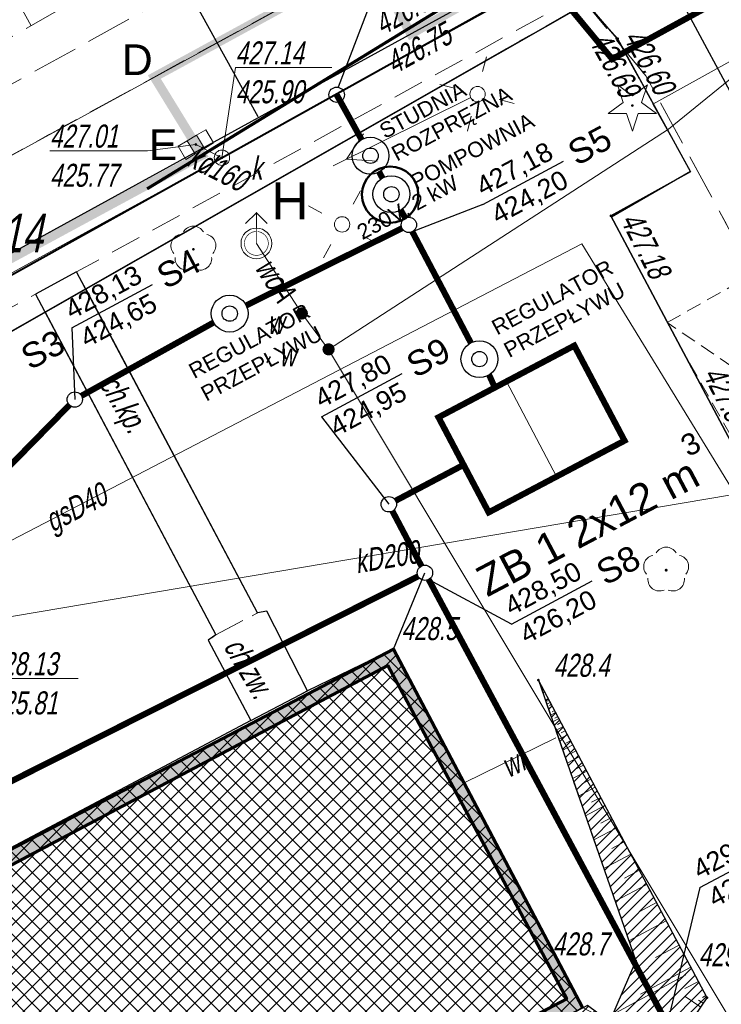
# Model space of a CAD drawing. Header units: metres. Extents: x 7408630 to 7411134, y 5569633 to 5570339.
# Tile 24 of 76: x 7410323 to 7410346, y 5570035 to 5570067. Entities that reach past the tile are written whole.
import ezdxf

# ---------------------------------------------------------------- set-up
doc = ezdxf.new("R2010")
doc.units = ezdxf.units.M
doc.header["$MEASUREMENT"] = 0
doc.set_wipeout_variables(frame=1)
for name, pattern in [('1.5_0.5', [2, 1.5, -0.5]), ('218-500', [1, 0.5, -0.5]), ('BUBZ01-500', [1.75, 1.25, -0.5]), ('DASHED', [0.75, 0.5, -0.25]), ('HIDDEN', [9.525, 6.35, -3.175]), ('KTCR02-500', [1.5, 1, -0.5]), ('KTPL01-500', [2, 1.5, -0.5]), ('mz1.0_0.5', [1.5, 1, -0.5]), ('mz1.25_0.5', [1.75, 1.25, -0.5])]:
    doc.linetypes.add(name, pattern=pattern)
doc.layers.add('0 PZT - BUDYNEK OBJĘTY OPRACOWANIEM HATCH', color=7, linetype='Continuous', true_color=0x0d0d0d)
doc.layers.add('0 PZT - SKARPY', color=7, linetype='Continuous', lineweight=30, true_color=0x395530)
doc.layers.add('0 PZT - skarpy hatch', color=7, linetype='Continuous', lineweight=5, true_color=0x517944)
for name, color, linetype, lineweight in [('211-Nr działki', 7, 'Continuous', 0), ('217-Granica konturu klasyfikcyjnego', 7, 'Continuous', 0), ('218-Granica użytku', 7, 'Continuous', 0), ('219-Linia granicy', 7, 'Continuous', 0), ('312-Budynek (powierzchnia)', 7, 'Continuous', 0), ('_Kan-deszczowa', 82, 'KANSAN_LINE', 25), ('_MPZP_linie zagospodarowania', 7, 'Continuous', 0), ('BUBZ01', 7, 'Continuous', 0), ('BUBZ01_1', 7, 'Continuous', 0), ('chodnik (powierzchnia)', 7, 'Continuous', 0), ('chodnik (powierzchnia)-Atr17', 7, 'Continuous', 0), ('drzewo iglaste (punkt)', 7, 'Continuous', 0), ('drzewo liściaste (punkt)', 7, 'Continuous', 0), ('EGBB01', 7, 'Continuous', 0), ('Granica', 112, 'Continuous', 80), ('hydrant (punkt)', 7, 'Continuous', 0), ('jezdnia (powierzchnia)', 7, 'Continuous', 0), ('kratka ściekowa (punkt)', 7, 'Continuous', 0), ('krawężnik (linia)', 7, 'Continuous', 0), ('KTKR01', 7, 'Continuous', 0), ('KTPL01', 7, 'Continuous', 0), ('latarnia na słupie lub maszcie (punkt)', 7, 'Continuous', 0), ('OBOP02_01', 7, 'Continuous', 0), ('Obrys', 2, 'Continuous', 60), ('Opis', 8, 'Continuous', 13), ('przewód gazowy (linia)', 7, 'Continuous', 0), ('przewód gazowy (linia)-Atr1', 7, 'Continuous', 0), ('przewód kanalizacyjny (linia)', 7, 'Continuous', 0), ('przewód kanalizacyjny (linia)-Atr1', 7, 'Continuous', 0), ('przewód wodociągowy (linia)', 7, 'Continuous', 0), ('przewód wodociągowy (linia)-Atr1', 7, 'Continuous', 0), ('punkt o określonej wysokości (sieć kanalizacyjna)', 7, 'Continuous', 0), ('punkt o określonej wysokości (sieć kanalizacyjna)-Atr2', 7, 'Continuous', 0), ('punkt o określonej wysokości (sieć kanalizacyjna)-Atr3', 7, 'Continuous', 0), ('RTPW01', 7, 'Continuous', 0), ('RTPW02', 7, 'Continuous', 0), ('SDRPK_420', 7, 'Continuous', 0), ('skarpa nieumocniona (powierzchnia)', 7, 'Continuous', 0), ('SUPE04', 7, 'Continuous', 0), ('SUSM01', 7, 'Continuous', 0), ('SUSM04_01_E', 7, 'Continuous', 0), ('słup (punkt)', 7, 'Continuous', 0), ('właz okrągły - siec kanalizacyjna (punkt)', 7, 'Continuous', 0), ('właz okrągły - siec kanalizacyjna (punkt)-Atr17', 7, 'Continuous', 0), ('zasuwa - siec wodociągowa (punkt)', 7, 'Continuous', 0), ('zasuwa - siec wodociągowa (punkt)-Atr17', 7, 'Continuous', 0)]:
    doc.layers.add(name, color=color, linetype=linetype, lineweight=lineweight)
doc.layers.add('_MAPA', color=7, linetype='Continuous')
doc.layers.add('FL_ZASILANIE_EL', color=212, linetype='Continuous', lineweight=50, plot=False)
doc.styles.add('ARIAL', font='tahoma.ttf')
doc.styles.get("Standard").update_dxf_attribs({"font": 'arial.ttf'})
doc.styles.add('Style-WORKING_1250 I 0.20944', font='WORKING_1250.shx', dxfattribs={"oblique": 12})
doc.linetypes.add('KANSAN_LINE', pattern='A,0.5,-0.2,["KS",ARIAL,S=0.1,R=0,X=-0.1,Y=-0.05],-0.25', length=0.95)

# ---------------------------------------------------------------- blocks, each defined once
blk = doc.blocks.new('513_1')
at = {"layer": 'hydrant (punkt)', "color": 7, "linetype": 'Continuous', "lineweight": 13}
for p, q in [((0, 10), (-3.54, 6.46)), ((0, 5), (0, 10)), ((0, 10), (3.54, 6.46))]:
    blk.add_line(p, q, dxfattribs=at)
blk.add_circle((0, 0), 5, dxfattribs=at)
blk = doc.blocks.new('515_2')
at = {"layer": 'latarnia na słupie lub maszcie (punkt)', "color": 7, "linetype": 'Continuous', "lineweight": 13}
for p, q in [((0, 7.5), (0, 12.5)), ((7.5, 0), (12.5, 0)), ((-12.5, 0), (-7.5, 0)), ((0, -12.5), (0, -7.5))]:
    blk.add_line(p, q, dxfattribs=at)
blk = doc.blocks.new('921_1')
at = {"layer": 'drzewo iglaste (punkt)', "linetype": 'Continuous', "lineweight": 13}
h = blk.add_hatch(color=96, dxfattribs=at)
edge = h.paths.add_edge_path()
edge.add_arc((0, 0), 0.45, 0, 360)
at = {"layer": 'drzewo iglaste (punkt)', "color": 96, "linetype": 'Continuous', "lineweight": 13}
for p, q in [((-4.87, 6.71), (-3.01, 0.98)), ((0.01, 3.17), (-4.87, 6.71)), ((4.88, 6.7), (0.01, 3.17)), ((3.02, 0.97), (4.88, 6.7)), ((-3.01, 0.98), (-7.89, -2.56)), ((7.89, -2.57), (3.02, 0.97)), ((-7.89, -2.56), (-1.86, -2.56)), ((-1.86, -2.56), (0, -8.3)), ((0, -8.3), (1.87, -2.57)), ((1.87, -2.57), (7.89, -2.57))]:
    blk.add_line(p, q, dxfattribs=at)
blk = doc.blocks.new('922_1')
at = {"layer": 'drzewo liściaste (punkt)', "linetype": 'Continuous', "lineweight": 13}
h = blk.add_hatch(color=96, dxfattribs=at)
edge = h.paths.add_edge_path()
edge.add_arc((0, 0), 0.45, 0, 360)
at = {"layer": 'drzewo liściaste (punkt)', "color": 96, "linetype": 'Continuous', "lineweight": 13}
for centre, start, end in [((0, 3.75), 30.147, 149.853), ((-3.57, 1.16), 102.147, 221.853), ((3.57, 1.16), 318.147, 77.853), ((-2.2, -3.03), 174.147, 293.853), ((2.2, -3.03), 246.147, 5.853)]:
    blk.add_arc(centre, 3.75, start, end, dxfattribs=at)
blk = doc.blocks.new('510_1')
at = {"layer": 'słup (punkt)', "color": 7, "linetype": 'Continuous', "lineweight": 13}
blk.add_circle((0, 0), 2.5, dxfattribs=at)
blk = doc.blocks.new('US05_1')
at = {"layer": 'kratka ściekowa (punkt)', "color": 7, "linetype": 'Continuous', "lineweight": 13}
for p, q in [((-5.25, -2.5), (-5.25, 2.5)), ((-5.25, 2.5), (-1.75, 2.5)), ((-1.75, -2.5), (-1.75, 2.5)), ((-1.75, 2.5), (1.75, 2.5)), ((1.75, -2.5), (1.75, 2.5)), ((1.75, 2.5), (5.25, 2.5)), ((5.25, -2.5), (5.25, 2.5)), ((-5.25, -2.5), (-1.75, -2.5)), ((-1.75, -2.5), (1.75, -2.5)), ((1.75, -2.5), (5.25, -2.5))]:
    blk.add_line(p, q, dxfattribs=at)
blk = doc.blocks.new('US22_1')
at = {"layer": 'właz okrągły - siec kanalizacyjna (punkt)', "color": 7, "linetype": 'Continuous', "lineweight": 13}
blk.add_circle((0, 0), 2.5, dxfattribs=at)
blk = doc.blocks.new('PW01_1')
at = {"layer": 'punkt o określonej wysokości (sieć kanalizacyjna)', "linetype": 'Continuous', "lineweight": 13}
h = blk.add_hatch(color=36, dxfattribs=at)
edge = h.paths.add_edge_path()
edge.add_arc((0, 0), 0.45, 0, 360)
blk = doc.blocks.new('510_3')
at = {"color": 7, "linetype": 'Continuous', "lineweight": 13}
blk.add_wipeout([(0.25, 0), (0.25, 0.016), (0.248, 0.031), (0.246, 0.047), (0.242, 0.062), (0.238, 0.077), (0.232, 0.092), (0.226, 0.106), (0.219, 0.12), (0.211, 0.134), (0.202, 0.147), (0.193, 0.159), (0.182, 0.171), (0.171, 0.182), (0.159, 0.193), (0.147, 0.202), (0.134, 0.211), (0.12, 0.219), (0.106, 0.226), (0.092, 0.232), (0.077, 0.238), (0.062, 0.242), (0.047, 0.246), (0.031, 0.248), (0.016, 0.25), (0, 0.25), (-0.016, 0.25), (-0.031, 0.248), (-0.047, 0.246), (-0.062, 0.242), (-0.077, 0.238), (-0.092, 0.232), (-0.106, 0.226), (-0.12, 0.219), (-0.134, 0.211), (-0.147, 0.202), (-0.159, 0.193), (-0.171, 0.182), (-0.182, 0.171), (-0.193, 0.159), (-0.202, 0.147), (-0.211, 0.134), (-0.219, 0.12), (-0.226, 0.106), (-0.232, 0.092), (-0.238, 0.077), (-0.242, 0.062), (-0.246, 0.047), (-0.248, 0.031), (-0.25, 0.016), (-0.25, 0), (-0.25, -0.016), (-0.248, -0.031), (-0.246, -0.047), (-0.242, -0.062), (-0.238, -0.077), (-0.232, -0.092), (-0.226, -0.106), (-0.219, -0.12), (-0.211, -0.134), (-0.202, -0.147), (-0.193, -0.159), (-0.182, -0.171), (-0.171, -0.182), (-0.159, -0.193), (-0.147, -0.202), (-0.134, -0.211), (-0.12, -0.219), (-0.106, -0.226), (-0.092, -0.232), (-0.077, -0.238), (-0.062, -0.242), (-0.047, -0.246), (-0.031, -0.248), (-0.016, -0.25), (0, -0.25), (0.016, -0.25), (0.031, -0.248), (0.047, -0.246), (0.062, -0.242), (0.077, -0.238), (0.092, -0.232), (0.106, -0.226), (0.12, -0.219), (0.134, -0.211), (0.147, -0.202), (0.159, -0.193), (0.171, -0.182), (0.182, -0.171), (0.193, -0.159), (0.202, -0.147), (0.211, -0.134), (0.219, -0.12), (0.226, -0.106), (0.232, -0.092), (0.238, -0.077), (0.242, -0.062), (0.246, -0.047), (0.248, -0.031)], dxfattribs=at).dxf.layer = 'SUSM04_01_E'
at = {"layer": 'SUSM04_01_E', "color": 7, "linetype": 'Continuous', "lineweight": 13}
blk.add_circle((0, 0), 0.25, dxfattribs=at)
blk = doc.blocks.new('SUSM01')
at = {"layer": 'SUSM01', "color": 7, "linetype": 'Continuous', "lineweight": 13}
for p, q in [((-0.543, 0.545), (-0.897, 0.899)), ((0.517, 0.545), (0.871, 0.899)), ((-0.897, -0.869), (-0.543, -0.515)), ((0.871, -0.869), (0.517, -0.515))]:
    blk.add_line(p, q, dxfattribs=at)
blk = doc.blocks.new('SUPE04_1')
at = {"layer": 'SUPE04', "color": 1, "linetype": 'Continuous', "lineweight": 13}
blk.add_line((5.25, 0), (0.25, 0), dxfattribs=at)
at = {"layer": 'SUPE04', "color": 1, "linetype": 'Continuous', "lineweight": 13, "flags": 128}
blk.add_lwpolyline([(3.9, 0.5), (4.766, 0), (3.9, -0.5)], dxfattribs=at)
blk = doc.blocks.new('OBOP02_01')
at = {"layer": 'OBOP02_01', "linetype": 'Continuous', "lineweight": 13}
h = blk.add_hatch(color=96, dxfattribs=at)
edge = h.paths.add_edge_path()
edge.add_arc((0, 0), 0.05, 0, 360)
at = {"layer": 'OBOP02_01', "color": 96, "linetype": 'Continuous', "lineweight": 13}
for centre, start, end in [((0, 0.375), 30.1471, 149.8529), ((-0.357, 0.116), 102.1471, 221.8529), ((0.357, 0.116), 318.1471, 77.8529), ((-0.22, -0.303), 174.1472, 293.8529), ((0.22, -0.303), 246.1471, 5.8529)]:
    blk.add_arc(centre, 0.375, start, end, dxfattribs=at)
blk = doc.blocks.new('RTPW02')
at = {"layer": 'RTPW02', "linetype": 'Continuous', "lineweight": 13}
h = blk.add_hatch(color=7, dxfattribs=at)
edge = h.paths.add_edge_path()
edge.add_arc((0, 0), 0.045, 0, 360)
blk = doc.blocks.new('RTPW01')
at = {"layer": 'RTPW01', "linetype": 'Continuous', "lineweight": 13}
h = blk.add_hatch(color=7, dxfattribs=at)
edge = h.paths.add_edge_path()
edge.add_arc((0, 0), 0.045, 0, 360)
blk = doc.blocks.new('US25_1')
at = {"layer": 'zasuwa - siec wodociągowa (punkt)', "linetype": 'Continuous', "lineweight": 13}
h = blk.add_hatch(color=7, dxfattribs=at)
edge = h.paths.add_edge_path()
edge.add_arc((0, 0), 2, 0, 360)
blk = doc.blocks.new('A$C92b4fa8d')
at = {"layer": '217-Granica konturu klasyfikcyjnego', "color": 3, "linetype": '1.5_0.5', "lineweight": 13, "flags": 128}
for points in [[(180.83, 144.37), (110.13, 105.69)], [(141.27, 117.44), (112.67, 101.11)], [(143.22, 115.08), (141.27, 117.44)], [(152.03, 98.81), (143.22, 115.08)]]:
    blk.add_lwpolyline(points, dxfattribs=at)
at = {"layer": '218-Granica użytku', "color": 7, "linetype": '218-500', "lineweight": 13, "flags": 128}
for points in [[(180.83, 144.37), (110.13, 105.69)], [(141.27, 117.44), (112.67, 101.11)], [(143.22, 115.08), (141.27, 117.44)], [(152.03, 98.81), (143.22, 115.08)]]:
    blk.add_lwpolyline(points, dxfattribs=at)
at = {"layer": '219-Linia granicy', "color": 96, "linetype": 'Continuous', "lineweight": 13, "flags": 128}
for points in [[(190.25, 149.52), (110.13, 105.69)], [(178.06, 138.43), (112.67, 101.11)]]:
    blk.add_lwpolyline(points, dxfattribs=at)
at = {"layer": '312-Budynek (powierzchnia)', "color": 7, "linetype": 'Continuous', "lineweight": 53, "flags": 128}
blk.add_lwpolyline([(116.48, 86.72), (135, 96.41)], dxfattribs=at)
at = {"layer": 'BUBZ01', "color": 7, "linetype": 'BUBZ01-500', "lineweight": 13, "flags": 128}
for points in [[(139.72, 95.4), (142.89, 86.26), (142.04, 84.27), (141.16, 84.74), (125.45, 76.45), (128.1, 71.38), (129.914, 72.244)], [(139.72, 95.4), (145.21, 85.06), (143.61, 82.69), (139.4, 80.32), (128.92, 74.37), (129.914, 72.244)]]:
    blk.add_lwpolyline(points, dxfattribs=at)
at = {"layer": 'BUBZ01_1', "color": 7, "linetype": 'Continuous', "lineweight": 13}
for p, q in [((139.869, 95.057), (139.895, 95.071)), ((139.943, 94.758), (140.035, 94.807)), ((139.992, 94.616), (140.105, 94.676)), ((140.018, 94.714), (140.07, 94.741)), ((140.078, 94.577), (140.14, 94.61)), ((140.041, 94.473), (140.175, 94.544)), ((140.116, 94.259), (140.279, 94.346)), ((140.168, 94.371), (140.245, 94.412)), ((140.19, 94.045), (140.384, 94.149)), ((140.257, 94.166), (140.349, 94.215)), ((140.347, 93.96), (140.454, 94.017)), ((140.289, 93.76), (140.524, 93.885)), ((140.388, 93.475), (140.664, 93.622)), ((140.466, 93.686), (140.594, 93.754)), ((140.615, 93.343), (140.769, 93.424)), ((140.511, 93.118), (140.839, 93.292)), ((140.765, 93), (140.944, 93.095)), ((140.66, 92.691), (141.049, 92.897)), ((140.833, 92.192), (141.294, 92.436)), ((140.974, 92.52), (141.189, 92.634)), ((141.183, 92.04), (141.433, 92.173)), ((141.031, 91.621), (141.573, 91.909)), ((141.451, 91.422), (141.748, 91.58)), ((141.253, 90.98), (141.888, 91.317)), ((141.75, 90.737), (142.098, 90.922)), ((141.525, 90.195), (142.273, 90.592)), ((142.108, 89.914), (142.517, 90.131)), ((141.847, 89.268), (142.727, 89.736)), ((142.526, 88.954), (143.007, 89.209)), ((142.218, 88.199), (143.252, 88.748)), ((143.003, 87.856), (143.566, 88.155)), ((142.663, 86.916), (143.881, 87.563)), ((143.53, 86.363), (144.301, 86.772)), ((143.041, 85.175), (144.685, 86.048)), ((144.492, 85.354), (144.93, 85.587)), ((144.499, 85.098), (145.005, 84.756)), ((144.935, 84.98), (145.087, 84.878)), ((145.065, 85.068), (145.175, 85.126))]:
    blk.add_line(p, q, dxfattribs=at)
at = {"layer": 'chodnik (powierzchnia)', "color": 7, "linetype": 'mz1.0_0.5', "lineweight": 13, "flags": 128}
blk.add_lwpolyline([(137.39, 117.44), (123.95, 110.06), (111.89, 103.44), (107.52, 101.01), (93.44, 93.3), (81.3, 86.64), (80.46, 86.16), (76.5, 83.98), (73.01, 82.06), (70.09, 80.48), (69.27, 79.32), (69.13, 78.22), (73.77, 80.74), (77.26, 82.67), (82.06, 85.32), (94.02, 91.89), (108.26, 99.7), (112.61, 102.15), (124.68, 108.69), (141.07, 117.69)], dxfattribs=at)
for points in [[(129.22, 96.87), (130.58, 97.59), (124.69, 108.7), (123.35, 107.97), (129.22, 96.87)], [(130.36, 94.08), (132.2, 95.06), (130.88, 97.65), (130.58, 97.59), (129.22, 96.87), (128.97, 96.7), (130.36, 94.08)]]:
    blk.add_lwpolyline(points, close=True, dxfattribs=at)
at = {"layer": 'EGBB01', "color": 7, "linetype": 'Continuous', "lineweight": 53, "flags": 128}
blk.add_lwpolyline([(135, 96.41), (141.16, 84.74)], dxfattribs=at)
at = {"layer": 'jezdnia (powierzchnia)', "color": 7, "linetype": '1.5_0.5', "lineweight": 13, "flags": 128}
blk.add_lwpolyline([(137.39, 117.44), (123.95, 110.06), (111.89, 103.44), (107.52, 101.01), (93.44, 93.3), (81.3, 86.64), (80.46, 86.16), (76.24, 89.54), (96.81, 100.75), (116.57, 111.49), (141.7, 125.38), (162.65, 136.82), (173.81, 142.88), (190.06, 151.83), (205.87, 160.5)], dxfattribs=at)
at = {"layer": 'krawężnik (linia)', "color": 7, "linetype": 'Continuous', "lineweight": 30, "flags": 128}
blk.add_lwpolyline([(69.13, 78.22), (69.27, 79.32), (70.09, 80.48), (73.01, 82.06), (76.5, 83.98), (80.46, 86.16), (81.3, 86.64), (93.44, 93.3), (107.52, 101.01), (111.89, 103.44), (123.95, 110.06), (137.39, 117.44)], dxfattribs=at)
at = {"layer": 'KTKR01', "color": 7, "linetype": 'Continuous', "lineweight": 30}
blk.add_line((141.07, 117.69), (142.27, 116.29), dxfattribs=at)
at = {"layer": 'KTPL01', "color": 7, "linetype": 'KTPL01-500', "lineweight": 13, "flags": 128}
blk.add_lwpolyline([(142.27, 116.29), (144.67, 111.96), (142.08, 110.52), (146.35, 102.47), (149.05, 103.89), (150.11, 101.86)], dxfattribs=at)
at = {"layer": 'przewód gazowy (linia)', "color": 40, "linetype": 'Continuous', "lineweight": 13, "flags": 128}
blk.add_lwpolyline([(90.84, 83.46), (141.14, 109.61), (148.31, 97.9), (151.72, 91.37), (152.56, 84.36), (171.91, 48.43)], dxfattribs=at)
at = {"layer": 'przewód kanalizacyjny (linia)', "color": 36, "linetype": 'Continuous', "lineweight": 13, "flags": 128}
for points in [[(94.71, 93.4), (129.42, 112.41), (164.07, 131.58), (198.51, 150.56), (234.37, 170.01), (237.715, 171.884)], [(129.42, 112.41), (128.57, 112.84)], [(148.32, 101.82), (121.08, 97.22)]]:
    blk.add_lwpolyline(points, dxfattribs=at)
at = {"layer": 'przewód wodociągowy (linia)', "color": 5, "linetype": 'Continuous', "lineweight": 13, "flags": 128}
for points in [[(132.89, 106.17), (143.96, 113.34), (149.1, 117.52), (167.62, 130.23), (188.24, 141.85), (195.5, 146.15), (205.9, 131.81), (202.68, 129.11)], [(132.89, 106.17), (132.02, 107.34), (130.54, 109.62)], [(132.89, 106.17), (156.01, 67.6), (156.76, 66.33), (157.07, 65.8), (168.53, 44.91)], [(137.301, 92.052), (140.29, 93.52)]]:
    blk.add_lwpolyline(points, dxfattribs=at)
at = {"layer": 'punkt o określonej wysokości (sieć kanalizacyjna)-Atr2', "color": 7, "lineweight": 13, "flags": 128}
for points in [[(129.42, 112.41), (129.86, 115.35), (133.001, 115.35)], [(128.57, 112.84), (127, 112.63), (123.817, 112.63)], [(121.08, 97.22), (121.85, 95.45), (124.736, 95.45)]]:
    blk.add_lwpolyline(points, dxfattribs=at)
at = {"layer": 'skarpa nieumocniona (powierzchnia)', "color": 7, "linetype": 'Continuous', "lineweight": 13}
blk.add_line((123.21, 116.71), (122.86, 117.33), dxfattribs=at)
at = {"layer": 'skarpa nieumocniona (powierzchnia)', "color": 7, "linetype": 'mz1.25_0.5', "lineweight": 13, "flags": 128}
blk.add_lwpolyline([(212.1, 164.25), (189.89, 152.26), (161.23, 137.08), (134.59, 123.22), (109.23, 108.72), (82.2, 93.43), (67.91, 85.34), (66.56, 86.71), (64.73, 89.68), (68.11, 87.69), (81.19, 94.77), (108.53, 110.18), (134.12, 124.4), (160.35, 138.55), (189.38, 154.43), (211.31, 165.41), (212.1, 164.25)], close=True, dxfattribs=at)
at = {"layer": 'skarpa nieumocniona (powierzchnia)', "color": 7, "linetype": 'Continuous', "lineweight": 13, "flags": 128}
blk.add_lwpolyline([(140.66, 93.62), (140.65, 93.61)], dxfattribs=at)
at = {"layer": 'drzewo iglaste (punkt)', "color": 96, "linetype": 'Continuous', "lineweight": 13, "xscale": 0.1, "yscale": 0.1, "zscale": 0.1}
blk.add_blockref('921_1', (142.78, 114.11), dxfattribs=at)
at = {"layer": 'drzewo liściaste (punkt)', "color": 96, "linetype": 'Continuous', "lineweight": 13, "xscale": 0.1, "yscale": 0.1, "zscale": 0.1}
blk.add_blockref('922_1', (128.49, 109.43), dxfattribs=at)
at = {"layer": 'hydrant (punkt)', "color": 7, "linetype": 'Continuous', "lineweight": 13, "xscale": 0.1, "yscale": 0.1, "zscale": 0.1}
blk.add_blockref('513_1', (130.54, 109.62), dxfattribs=at)
at = {"layer": 'kratka ściekowa (punkt)', "color": 7, "linetype": 'Continuous', "lineweight": 13, "xscale": 0.1, "yscale": 0.1, "zscale": 0.1, "rotation": 30.801}
blk.add_blockref('US05_1', (128.57, 112.84), dxfattribs=at)
at = {"layer": 'latarnia na słupie lub maszcie (punkt)', "color": 7, "linetype": 'Continuous', "lineweight": 13, "xscale": 0.1, "yscale": 0.1, "zscale": 0.1, "rotation": 331.1369999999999}
blk.add_blockref('515_2', (133.33, 110.24), dxfattribs=at)
at = {"layer": 'OBOP02_01', "color": 96, "linetype": 'Continuous', "lineweight": 13}
blk.add_blockref('OBOP02_01', (143.88, 98.98), dxfattribs=at)
at = {"layer": 'punkt o określonej wysokości (sieć kanalizacyjna)', "color": 36, "linetype": 'Continuous', "lineweight": 13, "xscale": 0.1, "yscale": 0.1, "zscale": 0.1}
for p in [(128.57, 112.84), (129.42, 112.41)]:
    blk.add_blockref('PW01_1', p, dxfattribs=at)
at = {"layer": 'RTPW01', "color": 7, "linetype": 'Continuous', "lineweight": 13}
for p in [(135, 96.41), (139.72, 95.4), (142.89, 86.26), (145.21, 85.06)]:
    blk.add_blockref('RTPW01', p, dxfattribs=at)
at = {"layer": 'RTPW02', "color": 7, "linetype": 'Continuous', "lineweight": 13}
for p in [(142.27, 116.29), (142.3, 116.29), (142.08, 110.52)]:
    blk.add_blockref('RTPW02', p, dxfattribs=at)
at = {"layer": 'słup (punkt)', "color": 7, "linetype": 'Continuous', "lineweight": 13, "xscale": 0.1, "yscale": 0.1, "zscale": 0.1}
blk.add_blockref('510_1', (133.33, 110.24), dxfattribs=at)
at = {"layer": 'właz okrągły - siec kanalizacyjna (punkt)', "color": 7, "linetype": 'Continuous', "lineweight": 13, "xscale": 0.1, "yscale": 0.1, "zscale": 0.1}
blk.add_blockref('US22_1', (129.42, 112.41), dxfattribs=at)
at = {"layer": 'zasuwa - siec wodociągowa (punkt)', "color": 7, "linetype": 'Continuous', "lineweight": 13, "xscale": 0.1, "yscale": 0.1, "zscale": 0.1}
for p in [(132.02, 107.34), (132.89, 106.17)]:
    blk.add_blockref('US25_1', p, dxfattribs=at)
at = {"layer": '211-Nr działki', "color": 96, "linetype": 'Continuous', "lineweight": 13, "insert": (119.232, 109.316), "char_height": 1.25, "attachment_point": 7, "line_spacing_factor": 0.6}
blk.add_mtext('\\FWORKING_1250;\\Q12;\\H1x;\\W0.72;1110/14', dxfattribs=at)
at = {"layer": 'chodnik (powierzchnia)-Atr17', "color": 7, "lineweight": 13, "char_height": 0.75, "attachment_point": 7, "line_spacing_factor": 0.6}
for s, insert, rotation in [('\\FWORKING_1250;\\Q12;\\H1x;\\W0.725;ch.kp.', (125.215, 104.933), 300.512), ('\\FWORKING_1250;\\Q12;\\H1x;\\W0.725;ch.zw.', (129.444, 96.493), 300.411)]:
    blk.add_mtext(s, dxfattribs=dict(at, insert=insert, rotation=rotation))
at = {"layer": 'przewód gazowy (linia)-Atr1', "color": 7, "lineweight": 13, "insert": (123.778, 100.439), "char_height": 0.75, "attachment_point": 4, "rotation": 27.469, "line_spacing_factor": 0.6}
blk.add_mtext('\\FWORKING_1250;\\Q12;\\H1x;\\W0.725;gsD40', dxfattribs=at)
at = {"layer": 'przewód kanalizacyjny (linia)-Atr1', "color": 36, "lineweight": 13, "char_height": 0.75, "line_spacing_factor": 0.6}
for s, insert, attachment_point, rotation in [('\\FWORKING_1250;\\Q12;\\H1x;\\W0.725;kd160', (128.57, 112.84), 1, 333.166), ('\\FWORKING_1250;\\Q12;\\H1x;\\W0.725;kD200', (133.751, 99.237), 4, 9.585)]:
    blk.add_mtext(s, dxfattribs=dict(at, insert=insert, attachment_point=attachment_point, rotation=rotation))
at = {"layer": 'przewód wodociągowy (linia)-Atr1', "color": 5, "lineweight": 13, "char_height": 0.75, "attachment_point": 4, "line_spacing_factor": 0.6}
for s, insert, rotation in [('\\FWORKING_1250;\\Q12;\\H1x;\\W0.725;woA', (130.775, 109.032), 302.989), ('\\FWORKING_1250;\\Q12;\\H1x;\\W0.725;wl', (138.575, 92.538), 26.159)]:
    blk.add_mtext(s, dxfattribs=dict(at, insert=insert, rotation=rotation))
at = {"layer": 'punkt o określonej wysokości (sieć kanalizacyjna)-Atr2', "color": 36, "lineweight": 13, "char_height": 0.75, "attachment_point": 7, "line_spacing_factor": 0.6}
for s, insert in [('\\FWORKING_1250;\\Q12;\\H1x;\\W0.725;427.14', (129.86, 115.447)), ('\\FWORKING_1250;\\Q12;\\H1x;\\W0.725;427.01', (123.817, 112.728)), ('\\FWORKING_1250;\\Q12;\\H1x;\\W0.725;428.13', (121.85, 95.548))]:
    blk.add_mtext(s, dxfattribs=dict(at, insert=insert))
at = {"layer": 'punkt o określonej wysokości (sieć kanalizacyjna)-Atr3', "color": 36, "lineweight": 13, "char_height": 0.75, "attachment_point": 7, "line_spacing_factor": 0.6}
for s, insert in [('\\FWORKING_1250;\\Q12;\\H1x;\\W0.725;425.90', (129.86, 114.172)), ('\\FWORKING_1250;\\Q12;\\H1x;\\W0.725;425.77', (123.817, 111.452)), ('\\FWORKING_1250;\\Q12;\\H1x;\\W0.725;425.81', (121.85, 94.273))]:
    blk.add_mtext(s, dxfattribs=dict(at, insert=insert))
at = {"layer": 'RTPW01', "color": 7, "linetype": 'Continuous', "lineweight": 13, "style": 'Style-WORKING_1250 I 0.20944', "oblique": 12, "width": 0.725}
for s, p in [('428.5', (135.259, 96.702)), ('428.4', (140.212, 95.508)), ('428.7', (140.184, 86.434)), ('429.6', (144.933, 86.081))]:
    blk.add_text(s, height=0.75, dxfattribs=at).set_placement(p)
at = {"layer": 'RTPW02', "color": 7, "linetype": 'Continuous', "lineweight": 13, "style": 'Style-WORKING_1250 I 0.20944', "oblique": 12, "width": 0.725}
for s, rotation, p in [('426.60', 28.7715, (134.647, 116.383)), ('426.75', 28.7715, (135.028, 115.112)), ('426.69', 298.9984, (141.337, 116.234)), ('426.60', 298.9984, (142.468, 116.332)), ('427.18', 296.9111, (142.375, 110.387)), ('427.89', 296.9111, (145.054, 105.371))]:
    blk.add_text(s, height=0.75, rotation=rotation, dxfattribs=at).set_placement(p)
at = {"layer": 'właz okrągły - siec kanalizacyjna (punkt)-Atr17', "color": 7, "lineweight": 13, "insert": (130.36, 111.7), "char_height": 0.75, "attachment_point": 7, "line_spacing_factor": 0.6}
blk.add_mtext('\\FWORKING_1250;\\Q12;\\H1x;\\W0.725;k', dxfattribs=at)
at = {"layer": 'zasuwa - siec wodociągowa (punkt)-Atr17', "color": 7, "lineweight": 13, "char_height": 0.75, "attachment_point": 7, "line_spacing_factor": 0.6}
for insert in [(130.9, 106.67), (131.29, 105.62)]:
    blk.add_mtext('\\FWORKING_1250;\\Q12;\\H1x;\\W0.725;w', dxfattribs=dict(at, insert=insert))
at = {"layer": 'SUSM04_01_E', "color": 7, "linetype": 'Continuous', "lineweight": 13}
blk.add_blockref('510_3', (137.74, 114.48), dxfattribs=at)
at = {"layer": '_MPZP_linie zagospodarowania', "color": 212, "linetype": 'Continuous', "lineweight": 40, "flags": 128}
blk.add_lwpolyline([(-33.636, 36.641), (21.41, 58.657), (56.431, 72.334), (68.81, 78.645), (239.951, 174.025)], dxfattribs=at)
at = {"layer": 'SUPE04', "color": 1, "linetype": 'Continuous', "lineweight": 13, "rotation": 206.4263512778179}
blk.add_blockref('SUPE04_1', (137.74, 114.48), dxfattribs=at)
at = {"layer": 'SUSM01', "color": 7, "linetype": 'Continuous', "lineweight": 13, "rotation": 30.71296987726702}
blk.add_blockref('SUSM01', (137.74, 114.48), dxfattribs=at)
blk = doc.blocks.new('MIEJSCE POSTOJOWE')
at = {"layer": 'SDRPK_420', "color": 7, "linetype": 'DASHED', "lineweight": 13}
blk.add_lwpolyline([(7390925.942, 5525336.927), (7390925.942, 5525339.427), (7390930.942, 5525339.427), (7390930.942, 5525336.927)], close=True, dxfattribs=at)
for points in [[(7390925.942, 5525339.427), (7390930.942, 5525336.927)], [(7390925.942, 5525336.927), (7390930.942, 5525339.427)]]:
    blk.add_lwpolyline(points, dxfattribs=at)

msp = doc.modelspace()

# ---------------------------------------------------------------- hatches: boundary and pattern name
at = {"layer": '0 PZT - BUDYNEK OBJĘTY OPRACOWANIEM HATCH', "linetype": 'Continuous', "lineweight": 13}
h = msp.add_hatch(dxfattribs=at)
h.set_pattern_fill('ANSI37', color=256, scale=3)
h.set_pattern_definition([(45, (0, 0), (-0.265165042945, 0.265165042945), []), (135, (0, 0), (-0.265165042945, -0.265165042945), [])])
h.paths.add_polyline_path([(7410286.94, 5570006.15), (7410280.74, 5570017.93), (7410305.15, 5570030.79), (7410303.45, 5570034.07), (7410314.85, 5570039.96), (7410316.48, 5570036.72), (7410334.99997, 5570046.40998), (7410341.16, 5570034.74), (7410325.45, 5570026.45), (7410328.1, 5570021.38), (7410330.73, 5570022.68), (7410333.65987, 5570017.10024), (7410333.06177, 5570016.78662), (7410335.97294, 5570011.24154), (7410333.96992, 5570010.19015), (7410336.71, 5570004.97), (7410325.92991, 5569999.30995), (7410332.76, 5569986.46), (7410310.85, 5569974.81), (7410310.12, 5569976.08), (7410306.97553, 5569974.40841), (7410301.68, 5569984.37), (7410302.2, 5569984.65), (7410298.57477, 5569991.46254), (7410323.15, 5570004.54), (7410314.58, 5570020.67)])
at = {"layer": '0 PZT - skarpy hatch'}
h = msp.add_hatch(dxfattribs=at)
h.set_pattern_fill('ANSI31', color=256, scale=2)
h.set_pattern_definition([(45, (0, 0), (-0.1767766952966, 0.1767766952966), [])])
h.paths.add_polyline_path([(7410329.90168, 5570022.27056), (7410328.92, 5570024.37), (7410343.61, 5570032.69), (7410345.21, 5570035.06), (7410339.72, 5570045.4), (7410342.89, 5570036.26), (7410342.04, 5570034.27), (7410341.32, 5570034.81), (7410325.45, 5570026.45), (7410328.1, 5570021.38)])
at = {"layer": 'Obrys'}
h = msp.add_hatch(color=256, dxfattribs=at)
h.dxf.hatch_style = 1
h.paths.add_polyline_path([(7410286.94, 5570006.15), (7410280.74, 5570017.93), (7410305.15, 5570030.79), (7410303.45, 5570034.07), (7410314.85, 5570039.96), (7410316.48, 5570036.72), (7410335, 5570046.41), (7410341.16, 5570034.74), (7410325.45, 5570026.45), (7410328.1, 5570021.38), (7410330.73, 5570022.68), (7410333.65987, 5570017.10024), (7410333.06177, 5570016.78662), (7410335.97294, 5570011.24154), (7410333.96992, 5570010.19015), (7410336.71, 5570004.97), (7410325.92991, 5569999.30995), (7410332.76, 5569986.46), (7410310.85, 5569974.81), (7410310.12, 5569976.08), (7410306.97553, 5569974.40841), (7410301.68, 5569984.37), (7410302.2, 5569984.65), (7410298.57477, 5569991.46254), (7410323.15, 5570004.54), (7410314.58, 5570020.67)])
h.paths.add_polyline_path([(7410287.14977, 5570006.82499), (7410281.41524, 5570017.72059), (7410305.82246, 5570030.57913), (7410304.12429, 5570033.85559), (7410314.63048, 5570039.28379), (7410316.26291, 5570036.03897), (7410334.81467, 5570045.8752), (7410340.64118, 5570035.01754), (7410324.77601, 5570026.66009), (7410327.88332, 5570020.71515), (7410330.51415, 5570022.01556), (7410332.98461, 5570017.31073), (7410332.38654, 5570016.99712), (7410335.2978, 5570011.45186), (7410333.29482, 5570010.40048), (7410336.03493, 5570005.18028), (7410325.25254, 5569999.51903), (7410332.08386, 5569986.66677), (7410311.0424, 5569975.47859), (7410310.31243, 5569976.74855), (7410307.18233, 5569975.08461), (7410302.35494, 5569984.16555), (7410302.87513, 5569984.44565), (7410299.25105, 5569991.25603), (7410323.82599, 5570004.33334), (7410314.78804, 5570021.34408)], flags=16)

# ---------------------------------------------------------------- linework, layer by layer
for p, q in [((7410378.13482, 5570004.6147), (7410343.6852, 5570068.81129)), ((7410330.60211, 5570063.74412), (7410328.27276, 5570067.95842))]:
    msp.add_line(p, q)
for points in [[(7410254.33, 5569932.93), (7410275.68, 5569939.9), (7410351.52, 5569981.29), (7410432.43, 5570025.43), (7410392.12664, 5570096.22365), (7410365.65885, 5570081.3523), (7410312.67, 5570051.11), (7410274.39, 5570029.2), (7410221.02, 5570009.91)], [(7410330.35501, 5570044.0894), (7410332.20208, 5570045.05592), (7410330.88, 5570047.65), (7410330.58, 5570047.59), (7410324.69, 5570058.7), (7410323.35027, 5570057.9695), (7410329.22505, 5570046.87268), (7410328.97, 5570046.7)], [(7410318.77, 5570037.94), (7410316.11933, 5570042.85964), (7410316.28, 5570043.87), (7410312.5438, 5570051.03777), (7410323.6606, 5570057.38266), (7410329.22479, 5570046.87253), (7410328.97, 5570046.7), (7410330.36423, 5570044.08225)]]:
    msp.add_lwpolyline(points, close=True)
for points in [[(7410334.98, 5570017.88), (7410332.06, 5570023.3), (7410346.6, 5570031.25), (7410350.1, 5570051.95), (7410349.05, 5570053.89), (7410346.35, 5570052.47), (7410342.08, 5570060.52), (7410344.4012, 5570061.81055), (7410344.67098, 5570061.95821), (7410342.3, 5570066.29), (7410341.27401, 5570067.43515), (7410347.9276, 5570071.23155), (7410349.55, 5570068.39), (7410353.2, 5570069.41), (7410361.7978, 5570054.12391), (7410362.72425, 5570054.62932), (7410364.00136, 5570052.28834), (7410353.31, 5570046.59), (7410351.81, 5570048.81), (7410348.75, 5570030.95), (7410349.86, 5570025.96), (7410338.02, 5570019.59), (7410336.16, 5570018.6), (7410334.98, 5570017.88)], [(7410324.98704, 5570058.1397), (7410341.27401, 5570067.43515), (7410342.3, 5570066.29), (7410344.67446, 5570061.95185), (7410342.08, 5570060.52), (7410346.35, 5570052.47), (7410349.05, 5570053.89), (7410350.1, 5570051.95), (7410349.16, 5570046.1), (7410346.6, 5570031.25), (7410332.84, 5570023.76), (7410332.06, 5570023.3), (7410330.73, 5570022.68), (7410328.1, 5570021.38), (7410325.45, 5570026.45), (7410341.16, 5570034.74), (7410335, 5570046.41), (7410332.20208, 5570045.05592), (7410330.88, 5570047.65), (7410330.58, 5570047.59), (7410324.98704, 5570058.1397)], [(7410338.44959, 5570065.82317), (7410324.98704, 5570058.1397), (7410312.5438, 5570051.03777), (7410294.58111, 5570040.75661), (7410274.39, 5570029.2), (7410265.98098, 5570026.16065)], [(7410344.67098, 5570061.95821), (7410342.10213, 5570060.47829), (7410346.35, 5570052.47), (7410349.11121, 5570053.92219)], [(7410280.74436, 5570017.92173), (7410335, 5570046.41)]]:
    msp.add_lwpolyline(points)
at = {"layer": '0 PZT - SKARPY'}
msp.add_lwpolyline([(7410329.90168, 5570022.27056), (7410328.92, 5570024.37), (7410343.61, 5570032.69), (7410345.21, 5570035.06), (7410339.72, 5570045.4), (7410342.89, 5570036.26), (7410342.04, 5570034.27), (7410341.32, 5570034.81), (7410325.45, 5570026.45), (7410328.1, 5570021.38)], close=True, dxfattribs=at)
at = {"layer": '_Kan-deszczowa', "linetype": 'Continuous', "const_width": 0.2}
for points in [[(7410318.7481, 5570040.18629), (7410335.80781, 5570048.77869)], [(7410336.14866, 5570048.67646), (7410343.91706, 5570034.20011)]]:
    msp.add_lwpolyline(points, dxfattribs=at)
at = {"layer": '_Kan-deszczowa', "linetype": 'Continuous'}
msp.add_lwpolyline([(7410334.99996, 5570046.40998), (7410336.02869, 5570048.89579)], dxfattribs=at)
msp.add_circle((7410336.02869, 5570048.89579), 0.25, dxfattribs=at)
at = {"layer": 'Granica', "linetype": 'HIDDEN', "ltscale": 0.2, "const_width": 0.3}
msp.add_lwpolyline([(7410328.77672, 5570062.49613), (7410327.21788, 5570065.03879), (7410334.24296, 5570068.86631), (7410335.56995, 5570066.4406), (7410351.41096, 5570075.32929), (7410390.98777, 5570002.82142), (7410280.48485, 5569942.52227), (7410251.10174, 5570020.78272), (7410259.22502, 5570023.71878), (7410273.58585, 5570030.63999), (7410311.53026, 5570053.16512), (7410328.77672, 5570062.49613)], dxfattribs=at)
at = {"layer": 'Obrys'}
for points in [[(7410303.45, 5570034.07), (7410314.85, 5570039.96), (7410316.48, 5570036.72), (7410335, 5570046.41), (7410341.16, 5570034.74)], [(7410304.12429, 5570033.85559), (7410314.63048, 5570039.28379), (7410316.26291, 5570036.03897), (7410334.81467, 5570045.8752), (7410340.64118, 5570035.01754), (7410324.77601, 5570026.66009)]]:
    msp.add_lwpolyline(points, dxfattribs=at)
at = {"layer": 'Opis', "color": 142, "lineweight": 30, "true_color": 0x2f8cca, "const_width": 0.02}
for points in [[(7410330.54, 5570059.62), (7410330.54, 5570060.62), (7410330.186, 5570060.266)], [(7410330.54, 5570059.62), (7410330.54, 5570060.62), (7410330.894, 5570060.266)]]:
    msp.add_lwpolyline(points, dxfattribs=at)
msp.add_lwpolyline([(7410330.54, 5570060.00847, 33.62775093), (7410330.58609, 5570060.00572)], format="xyb", dxfattribs=at)

# ---------------------------------------------------------------- texts
at = {"layer": 'Opis', "color": 142, "lineweight": 30, "true_color": 0x2f8cca, "insert": (7410331.02757, 5570061.6046), "char_height": 1.2, "width": 0.5634303, "attachment_point": 1}
msp.add_mtext('H', dxfattribs=at)

# ---------------------------------------------------------------- next in the draw order: block references
at = {"layer": '_MAPA'}
msp.add_blockref('A$C92b4fa8d', (7410200, 5569950), dxfattribs=at)

# ---------------------------------------------------------------- next in the draw order: linework, layer by layer
at = {"color": 84}
for p, q in [((7410335.05002, 5570069.54284), (7410333.20098, 5570064.70613)), ((7410337.9133, 5570060.88486), (7410340.53937, 5570062.29579)), ((7410337.9133, 5570060.88486), (7410335.61665, 5570060.00082)), ((7410324.53009, 5570056.8678), (7410327.15615, 5570058.27873)), ((7410324.53009, 5570056.8678), (7410324.62857, 5570054.53594)), ((7410332.65897, 5570053.97675), (7410335.28504, 5570055.38768)), ((7410332.65897, 5570053.97675), (7410334.852, 5570051.12446)), ((7410338.84256, 5570047.22), (7410336.14866, 5570048.67646)), ((7410338.84256, 5570047.22), (7410341.46863, 5570048.63092)), ((7410344.97425, 5570038.642), (7410347.60032, 5570040.05293)), ((7410344.97425, 5570038.642), (7410343.91706, 5570034.20011))]:
    msp.add_line(p, q, dxfattribs=at)
msp.add_lwpolyline([(7410280.72362, 5570017.92137), (7410335, 5570046.41)])
at = {"layer": '219-Linia granicy'}
msp.add_lwpolyline([(7410346.35, 5570052.47), (7410349.11121, 5570053.92219), (7410351.79979, 5570048.75039), (7410361.59, 5570053.94), (7410353.19153, 5570069.42505), (7410348.65, 5570067.04), (7410343.4514, 5570064.15856), (7410344.67288, 5570061.9616), (7410342.10213, 5570060.47829)], close=True, dxfattribs=at)
msp.add_lwpolyline([(7410329.6354, 5570027.72252), (7410344.5154, 5570035.80252)], dxfattribs=at)
at = {"layer": '_Kan-deszczowa', "linetype": 'KTCR02-500', "const_width": 0.2}
msp.add_lwpolyline([(7410333.96372, 5570063.00104), (7410333.15382, 5570064.46062)], dxfattribs=at)
at = {"layer": '_Kan-deszczowa', "color": 6, "linetype": 'Continuous', "const_width": 0.2}
msp.add_lwpolyline([(7410334.64418, 5570061.74635), (7410334.53718, 5570061.94697)], dxfattribs=at)
at = {"layer": '_Kan-deszczowa', "linetype": 'Continuous', "const_width": 0.2}
for points in [[(7410335.38833, 5570060.44563), (7410335.23758, 5570060.70344)], [(7410335.28009, 5570060.11307), (7410330.20874, 5570057.60047)], [(7410337.52145, 5570056.38393), (7410335.61665, 5570060.00082)], [(7410324.84717, 5570054.65725), (7410329.14647, 5570057.04298), (7410329.14647, 5570057.04298)], [(7410338.30243, 5570054.92566), (7410338.1153, 5570055.34193)], [(7410321.98494, 5570051.83866), (7410324.45358, 5570054.3574), (7410324.45358, 5570054.3574)], [(7410335.07307, 5570051.24118), (7410337.28589, 5570052.40951)], [(7410335.91196, 5570049.11687), (7410334.96872, 5570050.90338)]]:
    msp.add_lwpolyline(points, dxfattribs=at)
msp.add_lwpolyline([(7410338.10296, 5570050.86196), (7410336.46882, 5570053.95705), (7410340.89037, 5570056.29155), (7410342.52452, 5570053.19646)], close=True, dxfattribs=at)
at = {"layer": '_Kan-deszczowa', "linetype": 'Continuous'}
for centre, radius in [((7410333.15382, 5570064.46062), 0.25), ((7410334.25484, 5570062.47639), 0.6), ((7410334.25484, 5570062.47639), 0.25), ((7410334.93473, 5570061.2214), 0.6), ((7410334.93473, 5570061.2214), 0.25), ((7410335.5041, 5570060.22405), 0.25), ((7410329.67111, 5570057.33411), 0.6), ((7410329.67111, 5570057.33411), 0.25), ((7410337.80103, 5570055.85305), 0.6), ((7410337.80103, 5570055.85305), 0.25), ((7410324.62857, 5570054.53594), 0.25), ((7410334.852, 5570051.12446), 0.25)]:
    msp.add_circle(centre, radius, dxfattribs=at)
at = {"layer": 'FL_ZASILANIE_EL'}
msp.add_circle((7410334.89389, 5570061.20766), 0.91723, dxfattribs=at)
at = {"layer": 'Granica', "color": 7, "lineweight": 0}
msp.add_line((7410338.67959, 5570055.1243), (7410340.31374, 5570052.02921), dxfattribs=at)
at = {"layer": 'Granica', "color": 152, "linetype": 'HIDDEN', "ltscale": 0.2, "true_color": 0x267dd9, "const_width": 0.2}
msp.add_lwpolyline([(7410338.00888, 5570068.33048), (7410340.75382, 5570067.27584), (7410342.1231, 5570065.62348), (7410349.42639, 5570069.61688), (7410348.39018, 5570071.42369), (7410347.71111, 5570073.89482)], close=True, dxfattribs=at)
at = {"layer": 'Granica', "color": 103, "linetype": 'HIDDEN', "ltscale": 0.2, "true_color": 0x37c876, "const_width": 0.1}
msp.add_lwpolyline([(7410326.9834, 5570061.39669), (7410340.11233, 5570069.4457), (7410346.85544, 5570073.16755)], dxfattribs=at)

# ---------------------------------------------------------------- next in the draw order: block references
at = {"layer": 'Opis', "linetype": 'Continuous', "rotation": 119.3559743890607}
msp.add_blockref('MIEJSCE POSTOJOWE', (15849465.63416, 1836900.14058), dxfattribs=at)

# ---------------------------------------------------------------- next in the draw order: texts
at = {"layer": '219-Linia granicy', "insert": (7410337.26871, 5570049.57679), "char_height": 1, "width": 17.6159173, "attachment_point": 1, "rotation": 27.833182}
msp.add_mtext('ZB 1 2x12 m\\H0.7x;\\A1;\\S3^ ;', dxfattribs=at)
at = {"layer": '_Kan-deszczowa', "linetype": 'Continuous', "attachment_point": 1, "rotation": 28.197993}
for s, insert, char_height, width in [('STUDNIA ROZPRĘŻNA', (7410334.48444, 5570063.4558), 0.5, 3.6381135), ('POMPOWNIA', (7410335.50624, 5570061.80242), 0.5, 3.6381135), ('S5', (7410340.58492, 5570062.84565), 0.8125, 5.9119344), ('427,18\\P424,20', (7410337.61414, 5570061.6964), 0.625, 4.5476419), ('S4', (7410327.2017, 5570058.82859), 0.8125, 5.9119344), ('428,13\\P424,65', (7410324.23092, 5570057.67933), 0.625, 4.5476419), ('REGULATOR\\PPRZEPŁYWU', (7410338.13935, 5570057.05902), 0.5, 3.6381135), ('REGULATOR\\PPRZEPŁYWU', (7410328.27877, 5570055.63955), 0.5, 3.6381135), ('S3', (7410322.78232, 5570056.19421), 0.8125, 5.9119344), ('S9', (7410335.33059, 5570055.93754), 0.8125, 5.9119344), ('427,80\\P424,95', (7410332.35981, 5570054.78829), 0.625, 4.5476419), ('S8', (7410341.51418, 5570049.18078), 0.8125, 5.9119344), ('428,50\\P426,20', (7410338.5434, 5570048.03153), 0.625, 4.5476419), ('429,60\\P427,80', (7410344.67508, 5570039.45354), 0.625, 4.5476419)]:
    msp.add_mtext(s, dxfattribs=dict(at, insert=insert, char_height=char_height, width=width))
at = {"layer": 'FL_ZASILANIE_EL', "insert": (7410333.75317, 5570060.16217), "char_height": 0.5, "width": 3.6381135, "attachment_point": 1, "rotation": 28.197993}
msp.add_mtext('230V, 2 kW', dxfattribs=at)
at = {"layer": 'Granica', "linetype": 'HIDDEN', "ltscale": 0.2, "char_height": 1, "width": 0.6517138, "attachment_point": 1}
for s, insert in [('D', (7410326.15619, 5570066.10232)), ('E', (7410327.03466, 5570063.33806))]:
    msp.add_mtext(s, dxfattribs=dict(at, insert=insert))

doc.saveas('drawing.dxf')
